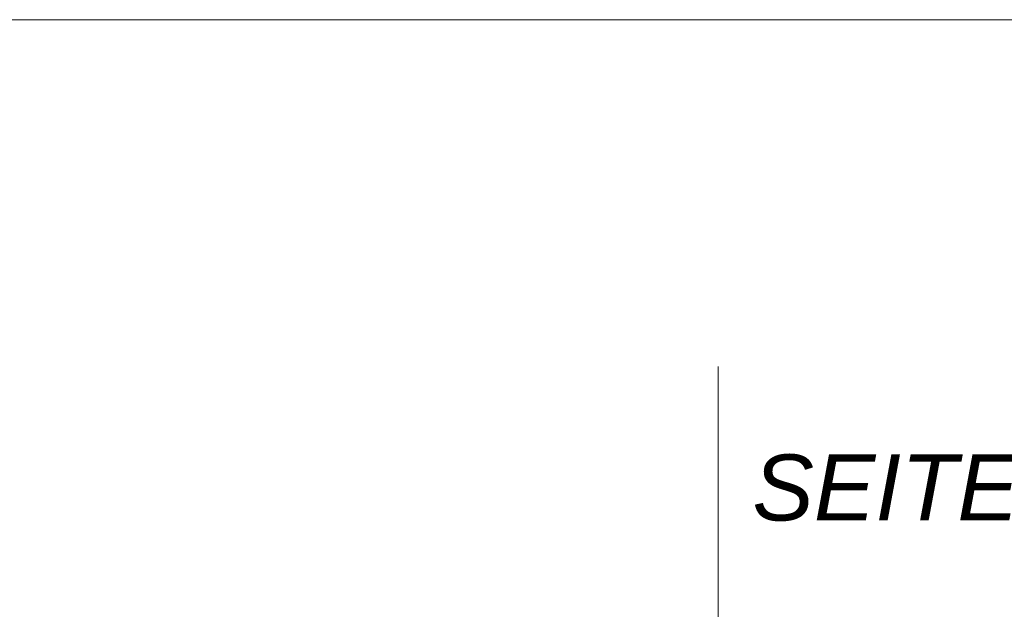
# Model space of a CAD drawing. Extents: x -620 to 3480, y 62 to 1107.
# Tile 236 of 244: x 165 to 186, y 885 to 897. Entities that reach past the tile are written whole.
import ezdxf
from ezdxf.lldxf.tags import DXFTag

# ---------------------------------------------------------------- set-up
doc = ezdxf.new("R2010")
doc.units = 0
doc.layers.get('0').update_dxf_attribs({"lineweight": 35})
doc.layers.add('E_Detail_Beschriftung', color=7, linetype='Continuous', lineweight=13, true_color=0x009900)
doc.layers.add('E_Detail_Linie_Text_Bem', color=7, linetype='Continuous', lineweight=13)
doc.styles.get("Standard").update_dxf_attribs({"font": 'ARIALN.TTF'})
tags = doc.linetypes.add('fein_strichliert-A06G9GVL8I', pattern=[4, 1, -2, 1]).pattern_tags.tags
tags[8:9] = [DXFTag(74, 4), DXFTag(75, 0), DXFTag(340, '0'), DXFTag(46, 0.0), DXFTag(50, 0.0), DXFTag(44, 0.0), DXFTag(45, 0.0)]
tags[6:7] = [DXFTag(74, 4), DXFTag(75, 0), DXFTag(340, '0'), DXFTag(46, 0.0), DXFTag(50, 0.0), DXFTag(44, 0.0), DXFTag(45, 0.0)]
tags[4:5] = [DXFTag(74, 4), DXFTag(75, 0), DXFTag(340, '0'), DXFTag(46, 0.0), DXFTag(50, 0.0), DXFTag(44, 0.0), DXFTag(45, 0.0)]

# ---------------------------------------------------------------- blocks, each defined once
blk = doc.blocks.new('Referenz-A06G9GVT8I')
at = {"layer": 'E_Detail_Linie_Text_Bem', "linetype": 'fein_strichliert-A06G9GVL8I', "ltscale": 0.65}
for p, q in [((195.533, 897.394), (132.763, 897.394)), ((179.651, 837.159), (179.651, 890.038))]:
    blk.add_line(p, q, dxfattribs=at)
at = {"layer": 'E_Detail_Beschriftung', "linetype": 'Continuous', "lineweight": -2, "ltscale": 0.25, "insert": (180.373, 888.172), "char_height": 1.4, "attachment_point": 1}
blk.add_mtext('{\\fArial|b0|i1;SEITEN}', dxfattribs=at)

msp = doc.modelspace()

# ---------------------------------------------------------------- block references
at = {"color": 8, "lineweight": 25, "ltscale": 0.25, "true_color": 0x808080}
msp.add_blockref('Referenz-A06G9GVT8I', (0, 0), dxfattribs=at)

doc.saveas('drawing.dxf')
